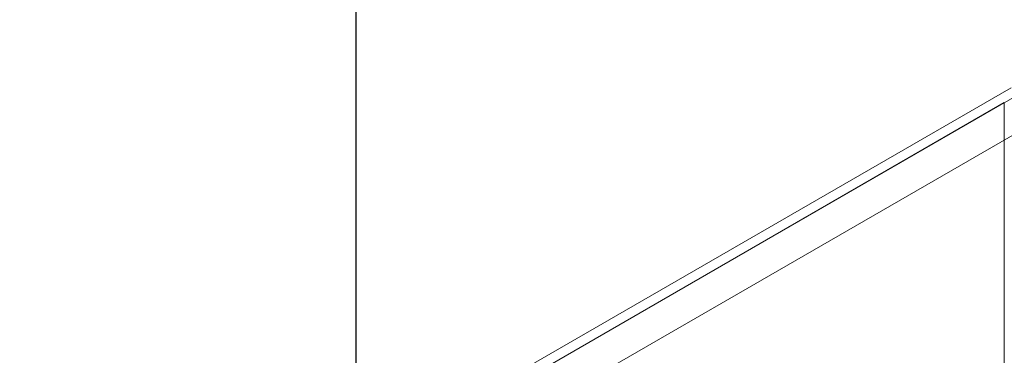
# Model space of a CAD drawing. Header units: inches. Extents: x 3.3 to 19.7, y 2 to 14.1.
# Tile 27 of 42: x 17.2509 to 17.3037, y 10.5194 to 10.5374. Entities that reach past the tile are written whole.
import ezdxf

# ---------------------------------------------------------------- set-up
doc = ezdxf.new("R2010")
doc.units = ezdxf.units.IN
doc.header["$MEASUREMENT"] = 0
doc.linetypes.add('DOT2', pattern=[0.025, 0, -0.025])
doc.linetypes.add('HIDDEN', pattern=[0.075, 0.05, -0.025])

msp = doc.modelspace()

# ---------------------------------------------------------------- linework, layer by layer
at = {"linetype": 'DOT2', "ltscale": 0.75}
msp.add_line((17.26892, 10.61163), (17.26892, 10.510867), dxfattribs=at)
at = {"color": 7, "linetype": 'HIDDEN', "lineweight": 18}
for p, q in [((17.304082, 10.533758), (17.251247, 10.503257)), ((17.252121, 10.50317), (17.304957, 10.533671)), ((17.250884, 10.502456), (17.30372, 10.532957)), ((17.30372, 10.532957), (17.30372, 10.421505)), ((17.255339, 10.503027), (17.304957, 10.531671))]:
    msp.add_line(p, q, dxfattribs=at)

doc.saveas('drawing.dxf')
